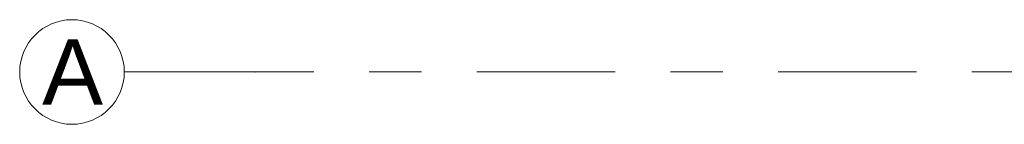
# Model space of a CAD drawing. Header units: metres. Extents: x -3.6 to 84.5, y -11 to 16.8.
# Tile 2 of 137: x -3.625 to -1.742, y 0.45 to 0.65. Entities that reach past the tile are written whole.
import ezdxf

# ---------------------------------------------------------------- set-up
doc = ezdxf.new("R2010")
doc.units = ezdxf.units.M
doc.header["$MEASUREMENT"] = 0
doc.linetypes.add('Strichlinie doppelt', pattern=[0.546806, 0.264583, -0.105833, 0.070556, -0.105833])
doc.layers.add('451 - Universal.Achsen Raster', color=7, linetype='Continuous')
doc.styles.add('ERSTELLTER_STIL_2', font='txt')

msp = doc.modelspace()

# ---------------------------------------------------------------- linework, layer by layer
at = {"layer": '451 - Universal.Achsen Raster', "color": 160, "linetype": 'Strichlinie doppelt', "lineweight": 9, "true_color": 0x3232ff}
for p, q in [((-3.175, 0.55), (-3.425, 0.55)), ((64.935, 0.55), (-3.175, 0.55))]:
    msp.add_line(p, q, dxfattribs=at)
at = {"layer": '451 - Universal.Achsen Raster', "color": 160, "linetype": 'Continuous', "lineweight": 9, "true_color": 0x3232ff}
msp.add_circle((-3.525, 0.55), 0.1, dxfattribs=at)
at = {"layer": '451 - Universal.Achsen Raster', "color": 160, "linetype": 'Strichlinie doppelt', "lineweight": 9, "true_color": 0x3232ff}
msp.add_point((-3.175, 0.55), dxfattribs=at)
msp.add_point((-3.175, 0.55), dxfattribs=at)

# ---------------------------------------------------------------- texts
at = {"layer": '451 - Universal.Achsen Raster', "color": 160, "lineweight": 9, "true_color": 0x3232ff, "insert": (-3.5821, 0.6125), "char_height": 0.125, "attachment_point": 1, "style": 'ERSTELLTER_STIL_2'}
msp.add_mtext('\\A1;{\\pql;\\pt0;\\fArial|b0|i0|c0|p38;A}', dxfattribs=at)

doc.saveas('drawing.dxf')
